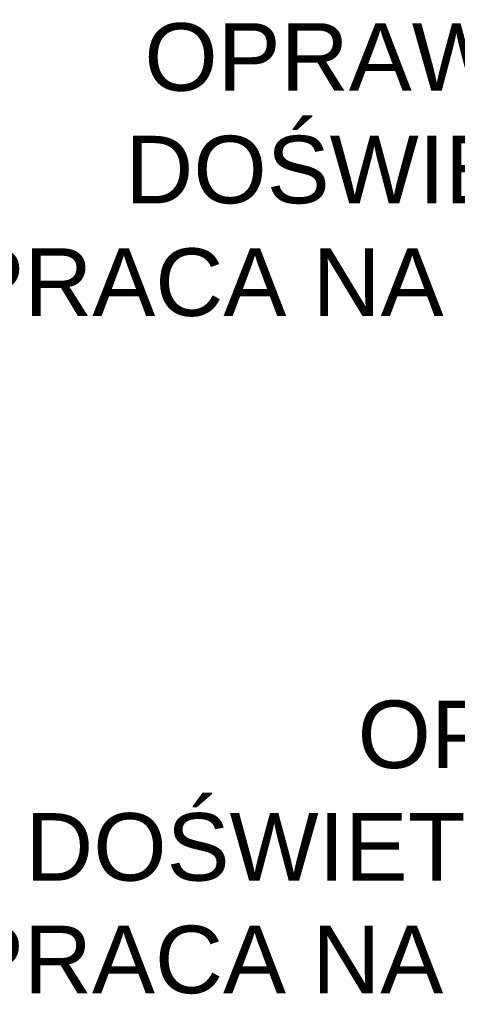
# Model space of a CAD drawing. Header units: centimetres. Extents: x -16053 to 7031, y -7778 to 254.
# Tile 67 of 256: x -13425 to -13314, y -2611 to -2359. Entities that reach past the tile are written whole.
import ezdxf

# ---------------------------------------------------------------- set-up
doc = ezdxf.new("R2010")
doc.units = ezdxf.units.CM
doc.header["$MEASUREMENT"] = 0
doc.layers.add('EL_TABELKI', color=4, linetype='CONTINUOUS')
doc.styles.add('ARIAL', font='txt')

msp = doc.modelspace()

# ---------------------------------------------------------------- texts
at = {"layer": 'EL_TABELKI', "ltscale": 0.35, "char_height": 17.25082, "attachment_point": 1, "style": 'ARIAL'}
for s, insert, width in [('\\pxqc;OPRAWA AWARYJNA - INFORMACYJNA Z PIKTOGRAMEM "HYDRANT" \\PDOŚWIETLAJĄCA URZĄDZENIA POŻAROWE - 1H AT min.300lm 3W IP42\\PPRACA NA "JASNO" - ZASILANIE Z PUSZKI OŚWIETLENIOWEJ Z FAZĄ "STAŁĄ"', (-13496.097, -2360.264), 1013.60684), ('\\pxqc;OPRAWA AWARYJNA - WERSJA ZEWNĘTRZNA ( -25°C ÷ 40°C)\\PDOŚWIETLENIE WYJŚCIA EWAKUACYJNEGO, 1H AT min.450lm 3W IP66, IK10\\PPRACA NA "CIEMNO" - ZASILANIE Z PUSZKI OŚWIETLENIOWEJ Z FAZĄ "STAŁĄ"', (-13496.097, -2533.254), 1029.48001)]:
    msp.add_mtext(s, dxfattribs=dict(at, insert=insert, width=width))

doc.saveas('drawing.dxf')
